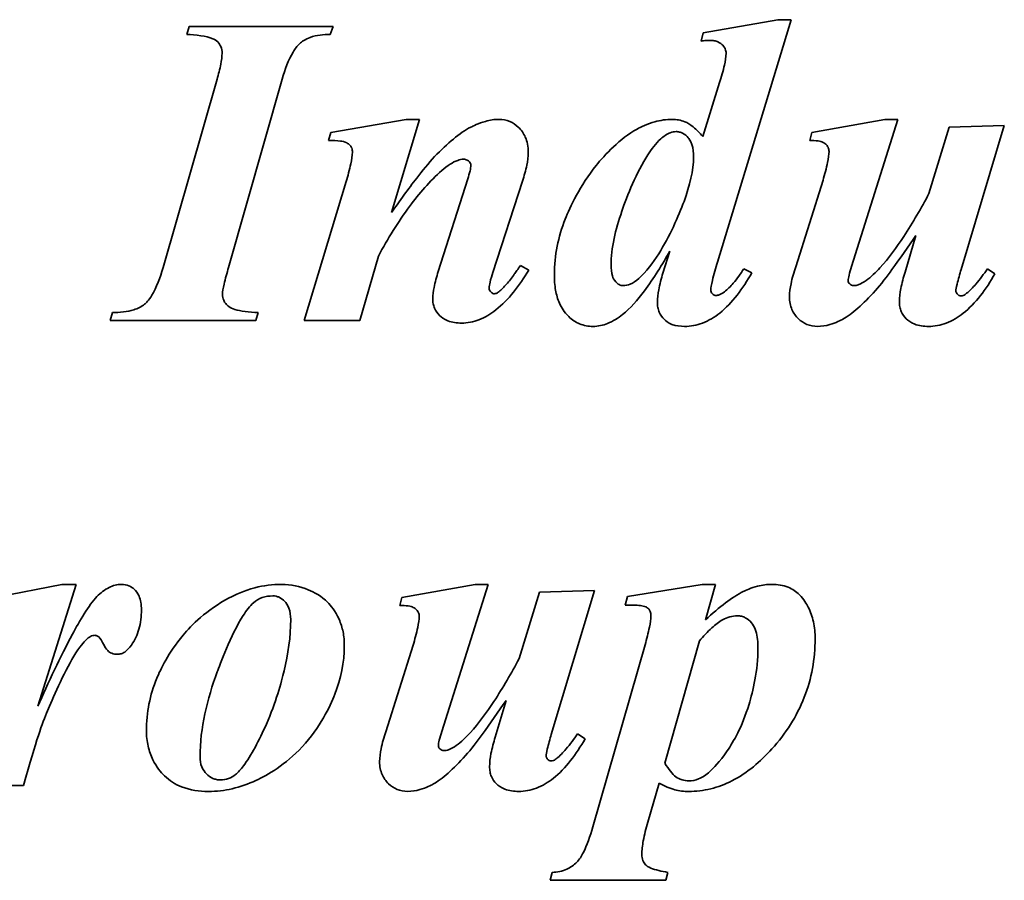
# Model space of a CAD drawing. Header units: millimetres. Extents: x 278 to 982, y 133 to 758.
# Tile 4 of 5: x 606 to 706, y 429 to 517. Entities that reach past the tile are written whole.
import ezdxf

# ---------------------------------------------------------------- set-up
doc = ezdxf.new("R2010")
doc.units = ezdxf.units.MM
doc.header["$LTSCALE"] = 3
doc.layers.add('Krawędzie widoczne(ISO)', color=7, linetype='Continuous', lineweight=35, true_color=0x262659)

msp = doc.modelspace()

# ---------------------------------------------------------------- linework, layer by layer
at = {"layer": 'Krawędzie widoczne(ISO)'}
for p, q in [((682.91, 517.03), (675.31, 515.7)), ((676.78, 492.3), (684.28, 517.03)), ((684.28, 517.03), (682.91, 517.03)), ((622.83, 516.34), (622.59, 515.53)), ((637.52, 516.34), (622.83, 516.34)), ((637.22, 515.53), (637.52, 516.34)), ((675.31, 515.7), (675.11, 514.85)), ((625.68, 510.95), (620.16, 491.73)), ((626.85, 491.73), (632.32, 510.95)), ((676.98, 510.61), (675.26, 505.12)), ((644.97, 506.86), (637.29, 505.53)), ((643.5, 497.37), (646.36, 506.86)), ((646.36, 506.86), (644.97, 506.86)), ((693.86, 506.86), (686.39, 505.53)), ((690.46, 491.83), (695.19, 506.86)), ((695.19, 506.86), (693.86, 506.86)), ((700.43, 506.05), (698.35, 499.28)), ((706.04, 506.24), (700.43, 506.05)), ((701.63, 491.54), (706.04, 506.24)), ((637.29, 505.53), (637.05, 504.7)), ((686.39, 505.53), (686.19, 504.7)), ((651.27, 500.8), (648.25, 491.32)), ((687.54, 500.66), (684.75, 491.81)), ((638.86, 500.51), (634.57, 486.34)), ((653.84, 491.24), (656.85, 500.56)), ((697.03, 495.02), (695.92, 491.27)), ((640.24, 486.34), (642.15, 492.91)), ((671.9, 493.42), (671.19, 491.17)), ((657.49, 491.46), (656.66, 491.95)), ((680.26, 491.19), (679.45, 491.61)), ((705.09, 491.1), (704.33, 491.61)), ((615.02, 487.15), (614.77, 486.34)), ((629.65, 486.34), (629.87, 487.15)), ((614.77, 486.34), (629.65, 486.34)), ((634.57, 486.34), (640.24, 486.34)), ((609.84, 459.41), (602.44, 457.94)), ((607.39, 446.98), (611.31, 459.41)), ((611.31, 459.41), (609.84, 459.41)), ((652.03, 459.41), (644.55, 458.08)), ((648.62, 444.38), (653.35, 459.41)), ((653.35, 459.41), (652.03, 459.41)), ((675.19, 459.41), (667.59, 458.16)), ((676.56, 459.41), (675.19, 459.41)), ((675.53, 455.8), (676.56, 459.41)), ((658.59, 458.6), (656.51, 451.83)), ((664.21, 458.79), (658.59, 458.6)), ((659.79, 444.09), (664.21, 458.79)), ((644.55, 458.08), (644.35, 457.25)), ((667.59, 458.16), (667.34, 457.3)), ((671.39, 441.17), (674.92, 453.65)), ((645.7, 453.21), (642.91, 444.36)), ((669.38, 453.25), (664.04, 434.65)), ((655.19, 447.57), (654.08, 443.82)), ((663.25, 443.65), (662.49, 444.16)), ((600.51, 438.89), (605.92, 438.89)), ((669.65, 435.14), (670.8, 439.11)), ((659.89, 430.02), (659.7, 429.21)), ((659.7, 429.21), (671.49, 429.21)), ((671.49, 429.21), (671.68, 430.02))]:
    msp.add_line(p, q, dxfattribs=at)
for points, knots in [([(622.59, 515.53), (623.47, 515.48), (624.6, 515.36), (625.37, 515.04), (625.57, 514.95), (625.89, 514.62), (626, 514.46), (626.16, 514.07), (626.19, 513.85), (626.19, 513.62)], [-0.6373129, -0.6373129, -0.6373129, -0.6373129, -0.2075339, -0.2075339, -0.1258508, -0.1258508, -0.0681153, -0.0681153, 0, 0, 0, 0]), ([(632.32, 510.95), (632.6, 511.94), (632.97, 512.95), (633.62, 514.03), (633.84, 514.35), (634.32, 514.78), (634.66, 515.03), (635.83, 515.46), (636.54, 515.53), (637.22, 515.53)], [-1.166148, -1.166148, -1.166148, -1.166148, -0.603716, -0.603716, -0.374739, -0.374739, -0.203762, -0.203762, 0, 0, 0, 0]), ([(675.11, 514.85), (675.27, 514.87), (675.43, 514.89), (675.72, 514.91), (675.86, 514.92), (676, 514.92)], [-0.08786677, -0.08786677, -0.08786677, -0.08786677, -0.04008979, -0.04008979, 0, 0, 0, 0]), ([(676, 514.92), (676.14, 514.92), (676.29, 514.91), (676.56, 514.86), (676.69, 514.82), (677.04, 514.66), (677.2, 514.53), (677.41, 514.3), (677.49, 514.18), (677.61, 513.9), (677.64, 513.75), (677.64, 513.6)], [-0.1900089, -0.1900089, -0.1900089, -0.1900089, -0.1630808, -0.1630808, -0.1385214, -0.1385214, -0.0915822, -0.0915822, -0.0460618, -0.0460618, 0, 0, 0, 0]), ([(626.19, 513.62), (626.19, 513.26), (626.13, 512.85), (625.97, 511.99), (625.82, 511.45), (625.68, 510.95)], [-0.2621429, -0.2621429, -0.2621429, -0.2621429, -0.1551944, -0.1551944, 0, 0, 0, 0]), ([(677.64, 513.6), (677.64, 513.24), (677.56, 512.8), (677.34, 511.81), (677.16, 511.17), (676.98, 510.61)], [-0.302847, -0.302847, -0.302847, -0.302847, -0.178125, -0.178125, 0, 0, 0, 0]), ([(654.48, 506.86), (654, 506.86), (653.53, 506.78), (652.36, 506.46), (651.79, 506.17), (650.46, 505.49), (649.2, 504.41), (647.88, 503.06)], [-0.7468388, -0.7468388, -0.7468388, -0.7468388, -0.6765568, -0.6765568, -0.5663734, -0.5663734, 0, 0, 0, 0]), ([(657.44, 503.52), (657.44, 503.79), (657.42, 504.07), (657.32, 504.58), (657.25, 504.82), (656.98, 505.42), (656.75, 505.76), (656.17, 506.31), (655.88, 506.51), (655.21, 506.79), (654.85, 506.86), (654.48, 506.86)], [-0.5209884, -0.5209884, -0.5209884, -0.5209884, -0.4326593, -0.4326593, -0.3507269, -0.3507269, -0.2186441, -0.2186441, -0.1119866, -0.1119866, 0, 0, 0, 0]), ([(672.15, 506.86), (671.54, 506.86), (670.95, 506.77), (669.59, 506.39), (668.93, 506.07), (666.81, 504.91), (665.25, 503.23), (662.75, 500.13), (661.7, 497.88), (660.5, 494.86), (660.11, 492.98), (660.11, 491.02)], [-1.263066, -1.263066, -1.263066, -1.263066, -1.229364, -1.229364, -1.183859, -1.183859, -0.975186, -0.975186, -0.586469, -0.586469, 0, 0, 0, 0]), ([(675.26, 505.12), (674.97, 505.45), (674.63, 505.8), (673.95, 506.35), (673.69, 506.51), (673.02, 506.78), (672.59, 506.86), (672.15, 506.86)], [-0.3083639, -0.3083639, -0.3083639, -0.3083639, -0.217361, -0.217361, -0.1321231, -0.1321231, 0, 0, 0, 0]), ([(670.97, 504.87), (671.26, 505.12), (671.59, 505.36), (672.14, 505.56), (672.34, 505.61), (672.54, 505.61)], [-0.1755741, -0.1755741, -0.1755741, -0.1755741, -0.0605045, -0.0605045, 0, 0, 0, 0]), ([(672.54, 505.61), (672.66, 505.61), (672.77, 505.59), (673, 505.54), (673.1, 505.5), (673.43, 505.34), (673.62, 505.17), (673.86, 504.89), (674.03, 504.69), (674.29, 503.89), (674.33, 503.43), (674.33, 503.01)], [-0.7644939, -0.7644939, -0.7644939, -0.7644939, -0.6408518, -0.6408518, -0.5182429, -0.5182429, -0.2506352, -0.2506352, -0.1275716, -0.1275716, 0, 0, 0, 0]), ([(637.05, 504.7), (637.47, 504.7), (637.93, 504.69), (638.45, 504.62), (638.68, 504.57), (639.03, 504.4), (639.14, 504.33), (639.29, 504.17), (639.37, 504.08), (639.48, 503.8), (639.5, 503.65), (639.5, 503.5)], [-0.6242156, -0.6242156, -0.6242156, -0.6242156, -0.3124432, -0.3124432, -0.1646324, -0.1646324, -0.0909288, -0.0909288, -0.0452178, -0.0452178, 0, 0, 0, 0]), ([(665.9, 491.98), (665.9, 493.71), (666.36, 495.63), (667.53, 499.02), (668.52, 501.48), (670.01, 503.8), (670.46, 504.42), (670.97, 504.87)], [-1.58624, -1.58624, -1.58624, -1.58624, -0.832035, -0.832035, -0.204639, -0.204639, 0, 0, 0, 0]), ([(686.19, 504.7), (686.46, 504.7), (686.77, 504.69), (687.26, 504.62), (687.4, 504.57), (687.67, 504.44), (687.79, 504.36), (687.99, 504.15), (688.05, 504.04), (688.13, 503.84), (688.15, 503.71), (688.15, 503.57)], [-0.1458972, -0.1458972, -0.1458972, -0.1458972, -0.1147906, -0.1147906, -0.0891128, -0.0891128, -0.0654421, -0.0654421, -0.040607, -0.040607, 0, 0, 0, 0]), ([(639.5, 503.5), (639.49, 503.15), (639.42, 502.71), (639.2, 501.73), (639.03, 501.08), (638.86, 500.51)], [-0.3012734, -0.3012734, -0.3012734, -0.3012734, -0.1781772, -0.1781772, 0, 0, 0, 0]), ([(647.88, 503.06), (647.29, 502.42), (646.59, 501.55), (645.21, 499.76), (644.3, 498.5), (643.5, 497.37)], [-0.6741237, -0.6741237, -0.6741237, -0.6741237, -0.4164358, -0.4164358, 0, 0, 0, 0]), ([(648.62, 501.64), (649.19, 502.13), (649.75, 502.51), (650.44, 502.74), (650.65, 502.79), (650.85, 502.79)], [-0.2219543, -0.2219543, -0.2219543, -0.2219543, -0.0606598, -0.0606598, 0, 0, 0, 0]), ([(650.85, 502.79), (650.91, 502.79), (650.97, 502.78), (651.1, 502.75), (651.15, 502.73), (651.31, 502.65), (651.39, 502.59), (651.48, 502.49), (651.52, 502.43), (651.57, 502.31), (651.58, 502.24), (651.58, 502.17)], [-0.08342679, -0.08342679, -0.08342679, -0.08342679, -0.07212497, -0.07212497, -0.06120897, -0.06120897, -0.04059948, -0.04059948, -0.02010116, -0.02010116, 0, 0, 0, 0]), ([(656.85, 500.56), (657.03, 501.08), (657.19, 501.63), (657.38, 502.61), (657.44, 503.07), (657.44, 503.52)], [-0.300648, -0.300648, -0.300648, -0.300648, -0.1350222, -0.1350222, 0, 0, 0, 0]), ([(674.33, 503.01), (674.33, 501.67), (673.94, 500.1), (672.8, 497), (671.86, 494.88), (670.2, 492.24), (669.51, 491.31), (668.72, 490.61)], [-1.612107, -1.612107, -1.612107, -1.612107, -0.938358, -0.938358, -0.3183, -0.3183, 0, 0, 0, 0]), ([(688.15, 503.57), (688.15, 503.28), (688.09, 502.88), (687.88, 501.88), (687.7, 501.22), (687.54, 500.66)], [-0.3023632, -0.3023632, -0.3023632, -0.3023632, -0.1763339, -0.1763339, 0, 0, 0, 0]), ([(642.15, 492.91), (643.09, 494.65), (644.16, 496.39), (646.3, 499.29), (647.4, 500.56), (648.62, 501.64)], [-1.082043, -1.082043, -1.082043, -1.082043, -0.487791, -0.487791, 0, 0, 0, 0]), ([(651.58, 502.17), (651.58, 502.01), (651.55, 501.8), (651.44, 501.35), (651.35, 501.06), (651.27, 500.8)], [-0.1401758, -0.1401758, -0.1401758, -0.1401758, -0.081348, -0.081348, 0, 0, 0, 0]), ([(698.35, 499.28), (697.57, 497.81), (696.71, 496.31), (695.06, 493.81), (694.24, 492.69), (693.35, 491.71)], [-0.8971335, -0.8971335, -0.8971335, -0.8971335, -0.3963164, -0.3963164, 0, 0, 0, 0]), ([(692.88, 489.38), (693.43, 490), (694.09, 490.87), (695.38, 492.63), (696.26, 493.89), (697.03, 495.02)], [-0.6495984, -0.6495984, -0.6495984, -0.6495984, -0.4082726, -0.4082726, 0, 0, 0, 0]), ([(667.07, 486.93), (667.86, 487.55), (668.63, 488.44), (670.24, 490.61), (671.14, 492.07), (671.9, 493.42)], [-0.8086035, -0.8086035, -0.8086035, -0.8086035, -0.4659243, -0.4659243, 0, 0, 0, 0]), ([(620.16, 491.73), (619.87, 490.72), (619.49, 489.68), (618.7, 488.37), (618.43, 488.12), (617.96, 487.74), (617.58, 487.56), (616.5, 487.22), (615.73, 487.15), (615.02, 487.15)], [-0.479985, -0.479985, -0.479985, -0.479985, -0.3954463, -0.3954463, -0.3372477, -0.3372477, -0.214238, -0.214238, 0, 0, 0, 0]), ([(626.24, 489.01), (626.24, 489.26), (626.3, 489.63), (626.52, 490.58), (626.69, 491.21), (626.85, 491.73)], [-0.2905969, -0.2905969, -0.2905969, -0.2905969, -0.1656333, -0.1656333, 0, 0, 0, 0]), ([(656.66, 491.95), (656.53, 491.78), (656.4, 491.59), (656.2, 491.31), (656.1, 491.17), (656.02, 491.05)], [-0.1068318, -0.1068318, -0.1068318, -0.1068318, -0.0427052, -0.0427052, 0, 0, 0, 0]), ([(667.12, 489.9), (667.06, 489.9), (666.99, 489.9), (666.86, 489.94), (666.8, 489.96), (666.6, 490.06), (666.48, 490.17), (666.2, 490.49), (666.1, 490.7), (665.93, 491.22), (665.9, 491.62), (665.9, 491.98)], [-0.2220548, -0.2220548, -0.2220548, -0.2220548, -0.2086206, -0.2086206, -0.1949401, -0.1949401, -0.1640959, -0.1640959, -0.1086515, -0.1086515, 0, 0, 0, 0]), ([(676.07, 489.48), (676.07, 489.65), (676.14, 489.98), (676.39, 491.01), (676.61, 491.73), (676.78, 492.3)], [-0.3127418, -0.3127418, -0.3127418, -0.3127418, -0.1771508, -0.1771508, 0, 0, 0, 0]), ([(679.45, 491.61), (679.13, 491.12), (678.76, 490.6), (678.09, 489.81), (677.78, 489.49), (677.47, 489.26)], [-0.2720376, -0.2720376, -0.2720376, -0.2720376, -0.1169025, -0.1169025, 0, 0, 0, 0]), ([(684.75, 491.81), (684.56, 491.26), (684.39, 490.66), (684.18, 489.67), (684.11, 489.2), (684.11, 488.77)], [-0.3051269, -0.3051269, -0.3051269, -0.3051269, -0.1298936, -0.1298936, 0, 0, 0, 0]), ([(690.11, 490.39), (690.11, 490.53), (690.15, 490.74), (690.27, 491.23), (690.37, 491.55), (690.46, 491.83)], [-0.1511476, -0.1511476, -0.1511476, -0.1511476, -0.0876934, -0.0876934, 0, 0, 0, 0]), ([(693.35, 491.71), (692.93, 491.26), (692.43, 490.76), (691.69, 490.24), (691.42, 490.07), (690.99, 489.93), (690.84, 489.9), (690.68, 489.9)], [-0.3206453, -0.3206453, -0.3206453, -0.3206453, -0.1349844, -0.1349844, -0.0473274, -0.0473274, 0, 0, 0, 0]), ([(701.09, 489.38), (701.09, 489.48), (701.14, 489.71), (701.34, 490.51), (701.51, 491.1), (701.63, 491.54)], [-0.2404747, -0.2404747, -0.2404747, -0.2404747, -0.1370708, -0.1370708, 0, 0, 0, 0]), ([(704.33, 491.61), (703.97, 491.09), (703.55, 490.53), (702.84, 489.7), (702.51, 489.35), (702.2, 489.11)], [-0.2809458, -0.2809458, -0.2809458, -0.2809458, -0.1173927, -0.1173927, 0, 0, 0, 0]), ([(648.25, 491.32), (648.09, 490.8), (647.94, 490.23), (647.75, 489.34), (647.69, 488.92), (647.69, 488.55)], [-0.2743742, -0.2743742, -0.2743742, -0.2743742, -0.111237, -0.111237, 0, 0, 0, 0]), ([(650.63, 486.07), (651.24, 486.07), (651.84, 486.19), (653.04, 486.65), (653.62, 487), (655.43, 488.43), (656.54, 489.89), (657.49, 491.46)], [-0.9848531, -0.9848531, -0.9848531, -0.9848531, -0.7776491, -0.7776491, -0.5504324, -0.5504324, 0, 0, 0, 0]), ([(653.45, 489.65), (653.45, 489.81), (653.5, 490.05), (653.62, 490.55), (653.74, 490.93), (653.84, 491.24)], [-0.1554808, -0.1554808, -0.1554808, -0.1554808, -0.0982783, -0.0982783, 0, 0, 0, 0]), ([(656.02, 491.05), (655.77, 490.69), (655.5, 490.35), (654.98, 489.75), (654.71, 489.49), (654.43, 489.26)], [-0.2387281, -0.2387281, -0.2387281, -0.2387281, -0.1094422, -0.1094422, 0, 0, 0, 0]), ([(660.11, 491.02), (660.11, 490.49), (660.15, 489.94), (660.32, 488.97), (660.44, 488.52), (660.83, 487.64), (661.11, 487.18), (661.91, 486.42), (662.27, 486.17), (663.12, 485.81), (663.59, 485.73), (664.06, 485.73)], [-0.8651016, -0.8651016, -0.8651016, -0.8651016, -0.6541127, -0.6541127, -0.472702, -0.472702, -0.2770753, -0.2770753, -0.1423183, -0.1423183, 0, 0, 0, 0]), ([(668.72, 490.61), (668.46, 490.37), (668.16, 490.16), (667.61, 489.94), (667.37, 489.9), (667.12, 489.9)], [-0.1790578, -0.1790578, -0.1790578, -0.1790578, -0.0737771, -0.0737771, 0, 0, 0, 0]), ([(671.19, 491.17), (671.03, 490.62), (670.88, 490.02), (670.69, 489.06), (670.63, 488.61), (670.63, 488.2)], [-0.2941597, -0.2941597, -0.2941597, -0.2941597, -0.121435, -0.121435, 0, 0, 0, 0]), ([(673.4, 485.73), (674.03, 485.73), (674.64, 485.85), (675.87, 486.31), (676.46, 486.67), (678.27, 488.11), (679.35, 489.6), (680.26, 491.19)], [-0.9938843, -0.9938843, -0.9938843, -0.9938843, -0.7807809, -0.7807809, -0.5510154, -0.5510154, 0, 0, 0, 0]), ([(695.92, 491.27), (695.75, 490.73), (695.59, 490.15), (695.4, 489.16), (695.33, 488.7), (695.33, 488.25)], [-0.303526, -0.303526, -0.303526, -0.303526, -0.1327001, -0.1327001, 0, 0, 0, 0]), ([(698.3, 485.73), (698.92, 485.73), (699.53, 485.84), (700.74, 486.3), (701.32, 486.65), (703.11, 488.07), (704.19, 489.53), (705.09, 491.1)], [-0.97978, -0.97978, -0.97978, -0.97978, -0.7695521, -0.7695521, -0.5429276, -0.5429276, 0, 0, 0, 0]), ([(653.96, 489.06), (653.93, 489.06), (653.9, 489.07), (653.84, 489.08), (653.82, 489.09), (653.72, 489.15), (653.66, 489.2), (653.56, 489.31), (653.52, 489.37), (653.46, 489.51), (653.45, 489.58), (653.45, 489.65)], [-0.0794872, -0.0794872, -0.0794872, -0.0794872, -0.07222195, -0.07222195, -0.06448473, -0.06448473, -0.04487166, -0.04487166, -0.02171504, -0.02171504, 0, 0, 0, 0]), ([(690.26, 490.07), (690.24, 490.09), (690.21, 490.11), (690.17, 490.16), (690.16, 490.19), (690.12, 490.27), (690.11, 490.33), (690.11, 490.39)], [-0.03656585, -0.03656585, -0.03656585, -0.03656585, -0.02656118, -0.02656118, -0.01696452, -0.01696452, 0, 0, 0, 0]), ([(690.68, 489.9), (690.6, 489.9), (690.52, 489.91), (690.38, 489.97), (690.32, 490.01), (690.26, 490.07)], [-0.04682376, -0.04682376, -0.04682376, -0.04682376, -0.02335621, -0.02335621, 0, 0, 0, 0]), ([(626.88, 487.76), (626.76, 487.84), (626.65, 487.94), (626.48, 488.16), (626.41, 488.27), (626.27, 488.59), (626.24, 488.8), (626.24, 489.01)], [-0.1473676, -0.1473676, -0.1473676, -0.1473676, -0.1044337, -0.1044337, -0.0633718, -0.0633718, 0, 0, 0, 0]), ([(647.69, 488.55), (647.69, 488.38), (647.7, 488.21), (647.77, 487.89), (647.81, 487.74), (648, 487.3), (648.18, 487.05), (648.57, 486.67), (648.83, 486.46), (649.68, 486.13), (650.16, 486.07), (650.63, 486.07)], [-0.6671908, -0.6671908, -0.6671908, -0.6671908, -0.5646232, -0.5646232, -0.4665076, -0.4665076, -0.2739272, -0.2739272, -0.1402794, -0.1402794, 0, 0, 0, 0]), ([(654.43, 489.26), (654.35, 489.19), (654.26, 489.14), (654.1, 489.08), (654.03, 489.06), (653.96, 489.06)], [-0.0513478, -0.0513478, -0.0513478, -0.0513478, -0.02039487, -0.02039487, 0, 0, 0, 0]), ([(676.61, 488.89), (676.58, 488.89), (676.55, 488.89), (676.48, 488.91), (676.45, 488.92), (676.34, 488.97), (676.28, 489.03), (676.18, 489.12), (676.14, 489.18), (676.08, 489.32), (676.07, 489.4), (676.07, 489.48)], [-0.07837047, -0.07837047, -0.07837047, -0.07837047, -0.07156226, -0.07156226, -0.06464869, -0.06464869, -0.04552633, -0.04552633, -0.02364622, -0.02364622, 0, 0, 0, 0]), ([(677.47, 489.26), (677.31, 489.14), (677.13, 489.02), (676.84, 488.91), (676.72, 488.89), (676.61, 488.89)], [-0.09431432, -0.09431432, -0.09431432, -0.09431432, -0.03475814, -0.03475814, 0, 0, 0, 0]), ([(684.11, 488.77), (684.11, 488.53), (684.13, 488.3), (684.22, 487.86), (684.28, 487.65), (684.52, 487.09), (684.74, 486.78), (685.28, 486.27), (685.57, 486.07), (686.24, 485.79), (686.6, 485.73), (686.98, 485.73)], [-0.4712693, -0.4712693, -0.4712693, -0.4712693, -0.4009862, -0.4009862, -0.3350121, -0.3350121, -0.2179625, -0.2179625, -0.1117787, -0.1117787, 0, 0, 0, 0]), ([(686.98, 485.73), (687.4, 485.73), (687.82, 485.8), (688.87, 486.09), (689.37, 486.36), (690.5, 486.98), (691.63, 488.01), (692.88, 489.38)], [-0.7349815, -0.7349815, -0.7349815, -0.7349815, -0.6653801, -0.6653801, -0.5571735, -0.5571735, 0, 0, 0, 0]), ([(701.61, 488.84), (701.57, 488.84), (701.54, 488.85), (701.47, 488.86), (701.44, 488.88), (701.36, 488.92), (701.3, 488.96), (701.19, 489.11), (701.15, 489.17), (701.1, 489.28), (701.09, 489.33), (701.09, 489.38)], [-0.1151754, -0.1151754, -0.1151754, -0.1151754, -0.0928446, -0.0928446, -0.0701855, -0.0701855, -0.0363258, -0.0363258, -0.0150744, -0.0150744, 0, 0, 0, 0]), ([(702.2, 489.11), (702.1, 489.02), (701.98, 488.94), (701.78, 488.86), (701.69, 488.84), (701.61, 488.84)], [-0.06628231, -0.06628231, -0.06628231, -0.06628231, -0.02586333, -0.02586333, 0, 0, 0, 0]), ([(629.87, 487.15), (628.92, 487.17), (628.09, 487.27), (627.27, 487.54), (627.06, 487.63), (626.88, 487.76)], [-0.2582736, -0.2582736, -0.2582736, -0.2582736, -0.0660865, -0.0660865, 0, 0, 0, 0]), ([(670.63, 488.2), (670.63, 488.02), (670.64, 487.84), (670.71, 487.5), (670.76, 487.34), (670.95, 486.89), (671.13, 486.65), (671.47, 486.31), (671.72, 486.1), (672.52, 485.78), (672.97, 485.73), (673.4, 485.73)], [-0.7528197, -0.7528197, -0.7528197, -0.7528197, -0.6182389, -0.6182389, -0.4913185, -0.4913185, -0.2596394, -0.2596394, -0.1297243, -0.1297243, 0, 0, 0, 0]), ([(695.33, 488.25), (695.33, 488.08), (695.35, 487.9), (695.41, 487.56), (695.46, 487.4), (695.65, 486.97), (695.82, 486.72), (696.23, 486.32), (696.5, 486.12), (697.34, 485.79), (697.82, 485.73), (698.3, 485.73)], [-0.5706747, -0.5706747, -0.5706747, -0.5706747, -0.4878585, -0.4878585, -0.4099322, -0.4099322, -0.2693005, -0.2693005, -0.1426538, -0.1426538, 0, 0, 0, 0]), ([(664.06, 485.73), (664.57, 485.73), (665.07, 485.84), (666.1, 486.25), (666.61, 486.57), (667.07, 486.93)], [-0.3310136, -0.3310136, -0.3310136, -0.3310136, -0.1769211, -0.1769211, 0, 0, 0, 0]), ([(615.92, 459.41), (615.7, 459.41), (615.49, 459.38), (615.06, 459.28), (614.85, 459.2), (614.19, 458.86), (613.78, 458.53), (613.42, 458.16)], [-0.287022, -0.287022, -0.287022, -0.287022, -0.2218011, -0.2218011, -0.1542006, -0.1542006, 0, 0, 0, 0]), ([(617.96, 456.81), (617.96, 457.06), (617.94, 457.33), (617.86, 457.8), (617.8, 458.01), (617.57, 458.54), (617.39, 458.75), (617.08, 459.05), (616.9, 459.18), (616.44, 459.36), (616.18, 459.41), (615.92, 459.41)], [-0.2910372, -0.2910372, -0.2910372, -0.2910372, -0.2468799, -0.2468799, -0.2084645, -0.2084645, -0.1478521, -0.1478521, -0.0785007, -0.0785007, 0, 0, 0, 0]), ([(632.27, 459.41), (631.35, 459.41), (630.43, 459.29), (628.41, 458.77), (627.52, 458.35), (624.56, 456.77), (623.07, 455.24), (620.7, 452.43), (619.89, 450.69), (618.81, 448.11), (618.47, 446.32), (618.47, 444.46)], [-1.074188, -1.074188, -1.074188, -1.074188, -1.041441, -1.041441, -1.000051, -1.000051, -0.838652, -0.838652, -0.558079, -0.558079, 0, 0, 0, 0]), ([(638.67, 453.16), (638.67, 453.63), (638.63, 454.1), (638.45, 455), (638.31, 455.43), (637.75, 456.72), (637.28, 457.27), (636.33, 458.21), (635.59, 458.61), (634.12, 459.23), (633.21, 459.41), (632.27, 459.41)], [-0.6559595, -0.6559595, -0.6559595, -0.6559595, -0.6119922, -0.6119922, -0.569762, -0.569762, -0.4806953, -0.4806953, -0.2820664, -0.2820664, 0, 0, 0, 0]), ([(682.34, 459.41), (681.84, 459.41), (681.35, 459.34), (680.17, 459.05), (679.64, 458.8), (678.3, 458.14), (676.96, 457.1), (675.53, 455.8)], [-0.8180158, -0.8180158, -0.8180158, -0.8180158, -0.7196431, -0.7196431, -0.5788461, -0.5788461, 0, 0, 0, 0]), ([(686.73, 453.87), (686.73, 454.45), (686.68, 455.03), (686.44, 456.11), (686.27, 456.62), (685.87, 457.38), (685.59, 457.89), (684.8, 458.67), (684.41, 458.93), (683.46, 459.32), (682.9, 459.41), (682.34, 459.41)], [-1.160025, -1.160025, -1.160025, -1.160025, -0.817577, -0.817577, -0.501753, -0.501753, -0.309592, -0.309592, -0.168123, -0.168123, 0, 0, 0, 0]), ([(613.42, 458.16), (612.58, 457.29), (611.63, 455.65), (609.7, 452.07), (608.42, 449.3), (607.39, 446.98)], [-1.209624, -1.209624, -1.209624, -1.209624, -0.760307, -0.760307, 0, 0, 0, 0]), ([(623.94, 441.81), (623.94, 444.73), (624.69, 447.74), (625.93, 451.12), (627.06, 454.24), (628.67, 456.72), (629.02, 457.2), (629.4, 457.54)], [-3.438441, -3.438441, -3.438441, -3.438441, -0.780771, -0.780771, -0.15383, -0.15383, 0, 0, 0, 0]), ([(629.4, 457.54), (629.66, 457.77), (629.96, 457.94), (630.63, 458.18), (631, 458.23), (631.36, 458.23)], [-0.2142357, -0.2142357, -0.2142357, -0.2142357, -0.1102102, -0.1102102, 0, 0, 0, 0]), ([(631.36, 458.23), (631.48, 458.23), (631.59, 458.22), (631.81, 458.17), (631.91, 458.14), (632.23, 457.99), (632.42, 457.85), (632.73, 457.53), (632.89, 457.32), (633.15, 456.62), (633.2, 456.22), (633.2, 455.83)], [-0.4693121, -0.4693121, -0.4693121, -0.4693121, -0.409107, -0.409107, -0.3498279, -0.3498279, -0.2230247, -0.2230247, -0.1170772, -0.1170772, 0, 0, 0, 0]), ([(616.93, 453.21), (617.28, 453.71), (617.53, 454.25), (617.88, 455.48), (617.96, 456.14), (617.96, 456.81)], [-0.3825145, -0.3825145, -0.3825145, -0.3825145, -0.1992238, -0.1992238, 0, 0, 0, 0]), ([(644.35, 457.25), (644.62, 457.25), (644.93, 457.24), (645.42, 457.17), (645.56, 457.12), (645.83, 456.99), (645.95, 456.91), (646.15, 456.7), (646.21, 456.59), (646.29, 456.39), (646.31, 456.26), (646.31, 456.12)], [-0.1458972, -0.1458972, -0.1458972, -0.1458972, -0.1147906, -0.1147906, -0.0891128, -0.0891128, -0.0654421, -0.0654421, -0.040607, -0.040607, 0, 0, 0, 0]), ([(667.34, 457.3), (667.87, 457.3), (668.5, 457.29), (669.07, 457.22), (669.27, 457.19), (669.55, 457.06), (669.64, 457), (669.74, 456.9), (669.82, 456.81), (669.94, 456.51), (669.97, 456.35), (669.97, 456.2)], [-1.20434, -1.20434, -1.20434, -1.20434, -0.497394, -0.497394, -0.228857, -0.228857, -0.09722, -0.09722, -0.046697, -0.046697, 0, 0, 0, 0]), ([(633.2, 455.83), (633.2, 454.08), (632.93, 452.3), (632.24, 449.39), (631.68, 447.36), (630, 443.51), (629.12, 441.88), (628.13, 440.55), (627.85, 440.22), (627.56, 440)], [-1.510017, -1.510017, -1.510017, -1.510017, -0.881459, -0.881459, -0.434968, -0.434968, -0.10895, -0.10895, 0, 0, 0, 0]), ([(646.31, 456.12), (646.31, 455.83), (646.25, 455.43), (646.04, 454.43), (645.86, 453.77), (645.7, 453.21)], [-0.3023632, -0.3023632, -0.3023632, -0.3023632, -0.1763339, -0.1763339, 0, 0, 0, 0]), ([(669.97, 456.2), (669.97, 455.86), (669.9, 455.43), (669.7, 454.46), (669.54, 453.82), (669.38, 453.25)], [-0.29534, -0.29534, -0.29534, -0.29534, -0.1751076, -0.1751076, 0, 0, 0, 0]), ([(674.92, 453.65), (675.31, 454.1), (675.75, 454.57), (676.53, 455.27), (676.91, 455.58), (677.29, 455.8)], [-0.3153895, -0.3153895, -0.3153895, -0.3153895, -0.1341991, -0.1341991, 0, 0, 0, 0]), ([(677.29, 455.8), (677.53, 455.93), (677.77, 456.03), (678.28, 456.16), (678.53, 456.2), (678.79, 456.2)], [-0.1570239, -0.1570239, -0.1570239, -0.1570239, -0.0778522, -0.0778522, 0, 0, 0, 0]), ([(678.79, 456.2), (678.93, 456.2), (679.08, 456.18), (679.35, 456.12), (679.48, 456.07), (679.85, 455.88), (680.06, 455.7), (680.36, 455.34), (680.54, 455.09), (680.85, 454.1), (680.9, 453.49), (680.9, 452.94)], [-0.7141449, -0.7141449, -0.7141449, -0.7141449, -0.6099922, -0.6099922, -0.5082366, -0.5082366, -0.3081952, -0.3081952, -0.1661302, -0.1661302, 0, 0, 0, 0]), ([(605.92, 438.89), (607.27, 443.68), (607.8, 445.13), (608.82, 447.56), (610.03, 450.39), (611.66, 453.08), (612.09, 453.52), (612.46, 453.88), (612.61, 454.01), (612.76, 454.09)], [-0.4816854, -0.4816854, -0.4816854, -0.4816854, -0.2847731, -0.2847731, -0.1367907, -0.1367907, -0.0503786, -0.0503786, 0, 0, 0, 0]), ([(612.76, 454.09), (612.83, 454.13), (612.91, 454.16), (613.06, 454.2), (613.13, 454.21), (613.2, 454.21)], [-0.04600203, -0.04600203, -0.04600203, -0.04600203, -0.02109422, -0.02109422, 0, 0, 0, 0]), ([(613.2, 454.21), (613.25, 454.21), (613.3, 454.2), (613.39, 454.18), (613.44, 454.16), (613.52, 454.11), (613.56, 454.08), (613.72, 453.94), (613.92, 453.62), (614.23, 453.03), (614.33, 452.83), (614.64, 452.53), (614.77, 452.44), (615.1, 452.3), (615.29, 452.27), (615.48, 452.27)], [-0.8567048, -0.8567048, -0.8567048, -0.8567048, -0.7452664, -0.7452664, -0.6283603, -0.6283603, -0.5354549, -0.5354549, -0.1848108, -0.1848108, -0.1073666, -0.1073666, -0.057199, -0.057199, 0, 0, 0, 0]), ([(682.32, 442.62), (683.72, 444.18), (684.86, 445.93), (686.38, 449.8), (686.73, 451.8), (686.73, 453.87)], [-1.249371, -1.249371, -1.249371, -1.249371, -0.619028, -0.619028, 0, 0, 0, 0]), ([(615.48, 452.27), (615.62, 452.27), (615.75, 452.29), (616.01, 452.37), (616.13, 452.43), (616.52, 452.68), (616.74, 452.94), (616.93, 453.21)], [-0.178571, -0.178571, -0.178571, -0.178571, -0.1384109, -0.1384109, -0.0970377, -0.0970377, 0, 0, 0, 0]), ([(624.79, 438.28), (625.62, 438.28), (626.43, 438.37), (628.06, 438.75), (628.87, 439.04), (630.85, 439.96), (632.64, 440.98), (636.19, 444.8), (637.21, 446.92), (638.32, 449.79), (638.67, 451.45), (638.67, 453.16)], [-1.805849, -1.805849, -1.805849, -1.805849, -1.564721, -1.564721, -1.31276, -1.31276, -0.922689, -0.922689, -0.513578, -0.513578, 0, 0, 0, 0]), ([(680.9, 452.94), (680.9, 450.6), (680.38, 448.49), (679.27, 444.83), (678.39, 443.35), (676.99, 441.26), (676.31, 440.62), (675.61, 439.98), (675.26, 439.72), (674.51, 439.43), (674.18, 439.36), (673.84, 439.36)], [-0.528842, -0.528842, -0.528842, -0.528842, -0.4713296, -0.4713296, -0.368057, -0.368057, -0.2404512, -0.2404512, -0.1027934, -0.1027934, 0, 0, 0, 0]), ([(656.51, 451.83), (655.73, 450.36), (654.87, 448.86), (653.22, 446.36), (652.4, 445.24), (651.51, 444.26)], [-0.8971335, -0.8971335, -0.8971335, -0.8971335, -0.3963164, -0.3963164, 0, 0, 0, 0]), ([(651.04, 441.93), (651.59, 442.55), (652.25, 443.42), (653.54, 445.18), (654.42, 446.44), (655.19, 447.57)], [-0.6495984, -0.6495984, -0.6495984, -0.6495984, -0.4082726, -0.4082726, 0, 0, 0, 0]), ([(618.47, 444.46), (618.47, 443.93), (618.52, 443.41), (618.75, 442.41), (618.91, 441.94), (619.49, 440.78), (619.94, 440.24), (620.82, 439.38), (621.4, 439.01), (622.92, 438.41), (623.86, 438.28), (624.79, 438.28)], [-0.8474515, -0.8474515, -0.8474515, -0.8474515, -0.7449165, -0.7449165, -0.6476289, -0.6476289, -0.4911665, -0.4911665, -0.2798105, -0.2798105, 0, 0, 0, 0]), ([(642.91, 444.36), (642.72, 443.81), (642.55, 443.21), (642.34, 442.22), (642.27, 441.75), (642.27, 441.32)], [-0.3051269, -0.3051269, -0.3051269, -0.3051269, -0.1298936, -0.1298936, 0, 0, 0, 0]), ([(648.28, 442.94), (648.28, 443.08), (648.31, 443.29), (648.43, 443.78), (648.53, 444.1), (648.62, 444.38)], [-0.1511476, -0.1511476, -0.1511476, -0.1511476, -0.0876934, -0.0876934, 0, 0, 0, 0]), ([(651.51, 444.26), (651.1, 443.81), (650.59, 443.31), (649.85, 442.79), (649.58, 442.62), (649.15, 442.48), (649, 442.45), (648.84, 442.45)], [-0.3206453, -0.3206453, -0.3206453, -0.3206453, -0.1349844, -0.1349844, -0.0473274, -0.0473274, 0, 0, 0, 0]), ([(654.08, 443.82), (653.91, 443.28), (653.75, 442.7), (653.56, 441.71), (653.5, 441.25), (653.5, 440.8)], [-0.303526, -0.303526, -0.303526, -0.303526, -0.1327001, -0.1327001, 0, 0, 0, 0]), ([(656.46, 438.28), (657.09, 438.28), (657.69, 438.39), (658.9, 438.85), (659.48, 439.2), (661.27, 440.62), (662.35, 442.08), (663.25, 443.65)], [-0.97978, -0.97978, -0.97978, -0.97978, -0.7695521, -0.7695521, -0.5429276, -0.5429276, 0, 0, 0, 0]), ([(659.26, 441.93), (659.26, 442.03), (659.31, 442.26), (659.5, 443.06), (659.67, 443.65), (659.79, 444.09)], [-0.2404747, -0.2404747, -0.2404747, -0.2404747, -0.1370708, -0.1370708, 0, 0, 0, 0]), ([(662.49, 444.16), (662.13, 443.64), (661.71, 443.08), (661, 442.25), (660.67, 441.9), (660.36, 441.66)], [-0.2809458, -0.2809458, -0.2809458, -0.2809458, -0.1173927, -0.1173927, 0, 0, 0, 0]), ([(648.42, 442.62), (648.4, 442.64), (648.37, 442.66), (648.33, 442.72), (648.32, 442.74), (648.28, 442.82), (648.28, 442.88), (648.28, 442.94)], [-0.03656585, -0.03656585, -0.03656585, -0.03656585, -0.02656118, -0.02656118, -0.01696452, -0.01696452, 0, 0, 0, 0]), ([(648.84, 442.45), (648.76, 442.45), (648.68, 442.46), (648.54, 442.52), (648.48, 442.56), (648.42, 442.62)], [-0.04682376, -0.04682376, -0.04682376, -0.04682376, -0.02335621, -0.02335621, 0, 0, 0, 0]), ([(673.81, 438.28), (674.58, 438.28), (675.33, 438.37), (676.83, 438.74), (677.55, 439.01), (679.8, 440.16), (681.15, 441.32), (682.32, 442.62)], [-0.9855054, -0.9855054, -0.9855054, -0.9855054, -0.7564567, -0.7564567, -0.5234074, -0.5234074, 0, 0, 0, 0]), ([(626.02, 439.46), (625.89, 439.46), (625.76, 439.47), (625.5, 439.52), (625.38, 439.56), (625.01, 439.72), (624.79, 439.88), (624.45, 440.23), (624.26, 440.46), (623.99, 441.12), (623.94, 441.46), (623.94, 441.81)], [-0.5001652, -0.5001652, -0.5001652, -0.5001652, -0.4297311, -0.4297311, -0.3607164, -0.3607164, -0.2145733, -0.2145733, -0.1039407, -0.1039407, 0, 0, 0, 0]), ([(642.27, 441.32), (642.27, 441.09), (642.29, 440.85), (642.38, 440.41), (642.44, 440.2), (642.68, 439.64), (642.91, 439.34), (643.44, 438.82), (643.73, 438.62), (644.4, 438.34), (644.77, 438.28), (645.14, 438.28)], [-0.4712693, -0.4712693, -0.4712693, -0.4712693, -0.4009862, -0.4009862, -0.3350121, -0.3350121, -0.2179625, -0.2179625, -0.1117787, -0.1117787, 0, 0, 0, 0]), ([(645.14, 438.28), (645.56, 438.28), (645.98, 438.35), (647.03, 438.65), (647.53, 438.91), (648.66, 439.53), (649.79, 440.56), (651.04, 441.93)], [-0.7349815, -0.7349815, -0.7349815, -0.7349815, -0.6653801, -0.6653801, -0.5571735, -0.5571735, 0, 0, 0, 0]), ([(659.77, 441.39), (659.74, 441.39), (659.7, 441.4), (659.63, 441.41), (659.6, 441.43), (659.52, 441.47), (659.46, 441.51), (659.35, 441.66), (659.31, 441.72), (659.27, 441.83), (659.26, 441.88), (659.26, 441.93)], [-0.1151754, -0.1151754, -0.1151754, -0.1151754, -0.0928446, -0.0928446, -0.0701855, -0.0701855, -0.0363258, -0.0363258, -0.0150744, -0.0150744, 0, 0, 0, 0]), ([(660.36, 441.66), (660.26, 441.57), (660.15, 441.49), (659.94, 441.41), (659.86, 441.39), (659.77, 441.39)], [-0.06628231, -0.06628231, -0.06628231, -0.06628231, -0.02586333, -0.02586333, 0, 0, 0, 0]), ([(653.5, 440.8), (653.5, 440.63), (653.51, 440.45), (653.58, 440.11), (653.62, 439.95), (653.81, 439.52), (653.98, 439.27), (654.39, 438.87), (654.67, 438.67), (655.5, 438.34), (655.99, 438.28), (656.46, 438.28)], [-0.5706747, -0.5706747, -0.5706747, -0.5706747, -0.4878585, -0.4878585, -0.4099322, -0.4099322, -0.2693005, -0.2693005, -0.1426538, -0.1426538, 0, 0, 0, 0]), ([(673.84, 439.36), (673.6, 439.36), (673.37, 439.39), (672.9, 439.53), (672.69, 439.65), (672.16, 440.04), (671.78, 440.53), (671.39, 441.17)], [-0.4259601, -0.4259601, -0.4259601, -0.4259601, -0.3296423, -0.3296423, -0.225076, -0.225076, 0, 0, 0, 0]), ([(627.56, 440), (627.35, 439.82), (627.11, 439.68), (626.58, 439.5), (626.3, 439.46), (626.02, 439.46)], [-0.1683704, -0.1683704, -0.1683704, -0.1683704, -0.084851, -0.084851, 0, 0, 0, 0]), ([(670.8, 439.11), (671.32, 438.85), (671.94, 438.57), (672.85, 438.32), (673.35, 438.28), (673.81, 438.28)], [-0.2828436, -0.2828436, -0.2828436, -0.2828436, -0.1379098, -0.1379098, 0, 0, 0, 0]), ([(664.04, 434.65), (663.77, 433.72), (663.45, 432.78), (662.89, 431.69), (662.66, 431.33), (662.13, 430.77), (661.77, 430.52), (660.92, 430.14), (660.41, 430.04), (659.89, 430.02)], [-0.6748023, -0.6748023, -0.6748023, -0.6748023, -0.4037059, -0.4037059, -0.2812462, -0.2812462, -0.155837, -0.155837, 0, 0, 0, 0]), ([(669.04, 431.83), (669.04, 432.28), (669.11, 432.79), (669.3, 433.85), (669.48, 434.53), (669.65, 435.14)], [-0.3244667, -0.3244667, -0.3244667, -0.3244667, -0.1917073, -0.1917073, 0, 0, 0, 0]), ([(671.68, 430.02), (671.08, 430.12), (670.43, 430.27), (669.68, 430.58), (669.54, 430.69), (669.3, 430.92), (669.21, 431.06), (669.07, 431.42), (669.04, 431.62), (669.04, 431.83)], [-0.2373912, -0.2373912, -0.2373912, -0.2373912, -0.1611949, -0.1611949, -0.1145694, -0.1145694, -0.0627269, -0.0627269, 0, 0, 0, 0])]:
    msp.add_open_spline(points, degree=3, knots=knots, dxfattribs=at)

doc.saveas('drawing.dxf')
